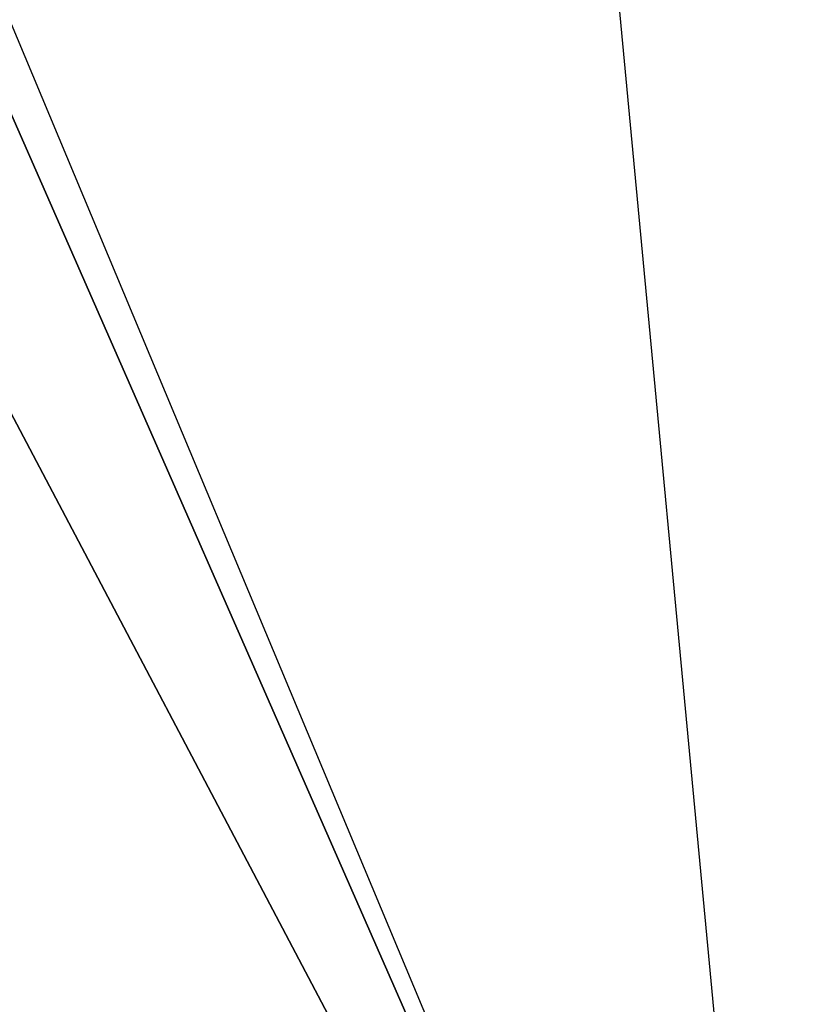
# Model space of a CAD drawing. Extents: x -239 to 258, y 86 to 555.
# Tile 255 of 256: x -146.64968 to -146.64552, y 190.98861 to 190.99387. Entities that reach past the tile are written whole.
import ezdxf

# ---------------------------------------------------------------- set-up
doc = ezdxf.new("R2010")
doc.units = 0
doc.header["$LTSCALE"] = 25.4
doc.layers.get('0').update_dxf_attribs({"color": 13, "linetype": 'CONTINUOUS'})

# ---------------------------------------------------------------- blocks, each defined once
blk = doc.blocks.new('PEAR-III-7794_1_STL')
at = {"color": 250}
mesh = blk.add_polyface(dxfattribs=at)
corners = [(-148.1582947, 194.6008759, 370.5822449), (-146.6455231, 190.9837952, 370.5822449), (-147.9365692, 193.9222107, 432.5822449)]
mesh.append_faces([[corners[k] for k in face] for face in [(0, 1, 2)]], dxfattribs={"color": 250})
mesh = blk.add_polyface(dxfattribs=at)
corners = [(-147.9365692, 193.9222107, 432.5822449), (-146.6455231, 190.9837952, 370.5822449), (-146.8120728, 191.2995453, 432.5822449)]
mesh.append_faces([[corners[k] for k in face] for face in [(0, 1, 2)]], dxfattribs={"color": 250})
mesh = blk.add_polyface(dxfattribs=at)
corners = [(-146.6815948, 191.3668976, 433.5093079), (-146.8120728, 191.2995453, 432.5822449), (-146.6455231, 190.9837952, 432.5822449)]
mesh.append_faces([[corners[k] for k in face] for face in [(0, 1, 2)]], dxfattribs={"color": 250})
mesh = blk.add_polyface(dxfattribs=at)
corners = [(-146.8120728, 191.2995453, 432.5822449), (-146.6455231, 190.9837952, 370.5822449), (-146.6455231, 190.9837952, 432.5822449)]
mesh.append_faces([[corners[k] for k in face] for face in [(0, 1, 2)]], dxfattribs={"color": 250})

msp = doc.modelspace()

# ---------------------------------------------------------------- block references
at = {"color": 0}
msp.add_blockref('PEAR-III-7794_1_STL', (0, 0), dxfattribs=at)

doc.saveas('drawing.dxf')
